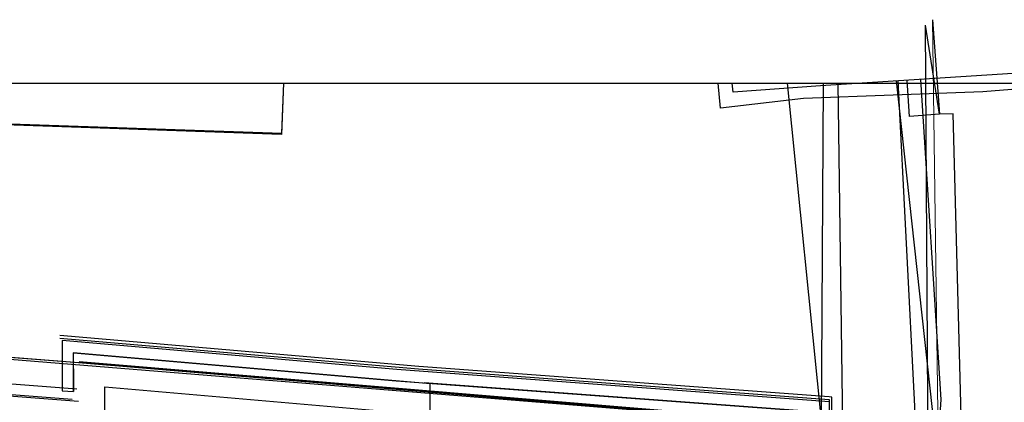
# Model space of a CAD drawing. Header units: millimetres. Extents: x -31600 to 34836, y -22665 to 23603.
# Tile 19 of 20: x -11760 to 2388, y 18107 to 23603. Entities that reach past the tile are written whole.
import ezdxf

# ---------------------------------------------------------------- set-up
doc = ezdxf.new("R2010")
doc.units = ezdxf.units.MM
doc.header["$MEASUREMENT"] = 0
doc.layers.add('--KANAL_POPIS', color=1, linetype='Continuous', lineweight=25)
doc.layers.add('TZB - kanalizace', color=6, linetype='Continuous', lineweight=20)
for name, color, linetype in [('BT_ortho', 7, 'Continuous'), ('Konstrukce - nosné', 7, 'Continuous'), ('Nové_Konstrukce - nosné', 7, 'Continuous'), ('Nové_Konstrukce – Dělicí čáry vrstev', 7, 'Continuous'), ('Situace - terén', 7, 'Continuous'), ('TZB - elektroinstalace', 1, 'Continuous'), ('TZB - horkovod', 7, 'Continuous'), ('TZB - voda', 5, 'Continuous')]:
    doc.layers.add(name, color=color, linetype=linetype)

msp = doc.modelspace()

# ---------------------------------------------------------------- linework, layer by layer
at = {"layer": '--KANAL_POPIS'}
msp.add_line((-29578, 22691), (33422, 22691), dxfattribs=at)
at = {"layer": 'BT_ortho', "linetype": 'Continuous'}
msp.add_lwpolyline([(-7967, 22691), (-7996, 21954), (-17469, 22283), (-17452, 22691)], dxfattribs=at)
at = {"layer": 'BT_ortho'}
for points in [[(-240, 17779), (-211, 22691)], [(833, 22723), (1389, 17653), (1137, 5967), (-234, 1319)], [(-1163, 17864), (-11029, 18683), (-24352, 19728), (-25320, 13819), (-25595, 12087)]]:
    msp.add_lwpolyline(points, dxfattribs=at)
at = {"layer": 'Konstrukce - nosné'}
for q in [(-24599, 19748), (-10903, 18675)]:
    msp.add_line((-240, 17779), q, dxfattribs=at)
at = {"layer": 'Konstrukce - nosné', "linetype": 'Continuous'}
for points in [[(-10908, 18673), (-24354, 19708)], [(-23915, 19298), (-10937, 18299)], [(-11004, 18149), (-20887, 18910)], [(-20885, 18889), (-10916, 18122)], [(-10989, 18818), (-10988, 18367)], [(-6353, 18417), (-10989, 18818)], [(-5863, 18374), (-6353, 18417)], [(-10988, 18367), (-10988, 18261)], [(-10538, 18328), (-6352, 17965)], [(-10536, 17539), (-10538, 18328)], [(-5861, 17357), (-5863, 18374)]]:
    msp.add_lwpolyline(points, dxfattribs=at)
at = {"layer": 'Konstrukce - nosné'}
for points in [[(-26677, 100), (-242, 270), (-238, 17796), (-10906, 18690)], [(-321, 17970), (-5948, 18387)]]:
    msp.add_lwpolyline(points, dxfattribs=at)
at = {"layer": 'Nové_Konstrukce - nosné', "linetype": 'Continuous'}
for points in [[(-6026, 18623), (-11182, 19065)], [(-11182, 19028), (-6029, 18586)], [(-11148, 18993), (-11148, 18832)], [(-6339, 18576), (-11148, 18993)], [(-11148, 18832), (-11148, 18273)], [(-10988, 18818), (-6352, 18416)], [(-10988, 18261), (-10988, 18818)]]:
    msp.add_lwpolyline(points, dxfattribs=at)
at = {"layer": 'Nové_Konstrukce - nosné'}
for points in [[(-129, 18116), (-6339, 18576)], [(-6029, 18586), (-129, 18149)], [(-129, 18186), (-6026, 18623)], [(-6352, 18416), (-321, 17970)], [(-92, 18183), (-129, 18186)], [(-129, 18149), (-129, 16710)], [(-92, 16710), (-92, 18183)]]:
    msp.add_lwpolyline(points, dxfattribs=at)
at = {"layer": 'Nové_Konstrukce – Dělicí čáry vrstev', "linetype": 'Continuous'}
msp.add_line((-11148, 18273), (-10988, 18261), dxfattribs=at)
at = {"layer": 'Situace - terén', "flags": 128}
msp.add_lwpolyline([(-29578, -1592), (-26430, -1754), (-208, -1407, 0.378179), (2222, 744), (1655, 22250), (1455, 22244), (1258, 23526)], format="xyb", dxfattribs=at)
msp.add_lwpolyline([(-730, 22691), (-238, 17796), (-242, 270), (-26677, 100), (-26745, -483), (-29578, -308)], dxfattribs=at)
at = {"layer": 'Situace - terén', "linetype": 'Continuous', "flags": 128}
msp.add_lwpolyline([(-17451, 22691), (-17467, 22300), (-7994, 21971), (-7965, 22691)], dxfattribs=at)
at = {"layer": 'TZB - elektroinstalace'}
for points in [[(1358, 23603), (1455, 22244), (1028, 22214), (991, 22733)], [(-16371, -941), (-10437, -919), (-474, -674), (-66, -303), (268, 166), (1183, 7154), (1292, 11537), (1103, 18053), (864, 22725)], [(1183, 22746), (1477, 18146), (1119, 12646), (865, 3760), (10, -13), (-2641, 90), (-16215, -64), (-16356, 222)], [(-10402, -198), (168, -319), (61, 18128), (1, 22691)]]:
    msp.add_lwpolyline(points, dxfattribs=at)
at = {"layer": 'TZB - horkovod', "flags": 128}
for points in [[(3150, 22879), (2509, 22830), (-255, 22654), (-1509, 22561), (-1521, 22691)], [(2974, 22637), (2080, 22569), (-496, 22471), (-1690, 22333), (-1724, 22691)]]:
    msp.add_lwpolyline(points, dxfattribs=at)
at = {"layer": 'TZB - kanalizace'}
msp.add_lwpolyline([(1358, 23603), (1567, 8117)], dxfattribs=at)
at = {"layer": 'TZB - voda'}
msp.add_lwpolyline([(3252, 15578), (1727, 15756), (1306, 15806), (1258, 23526)], dxfattribs=at)

doc.saveas('drawing.dxf')
